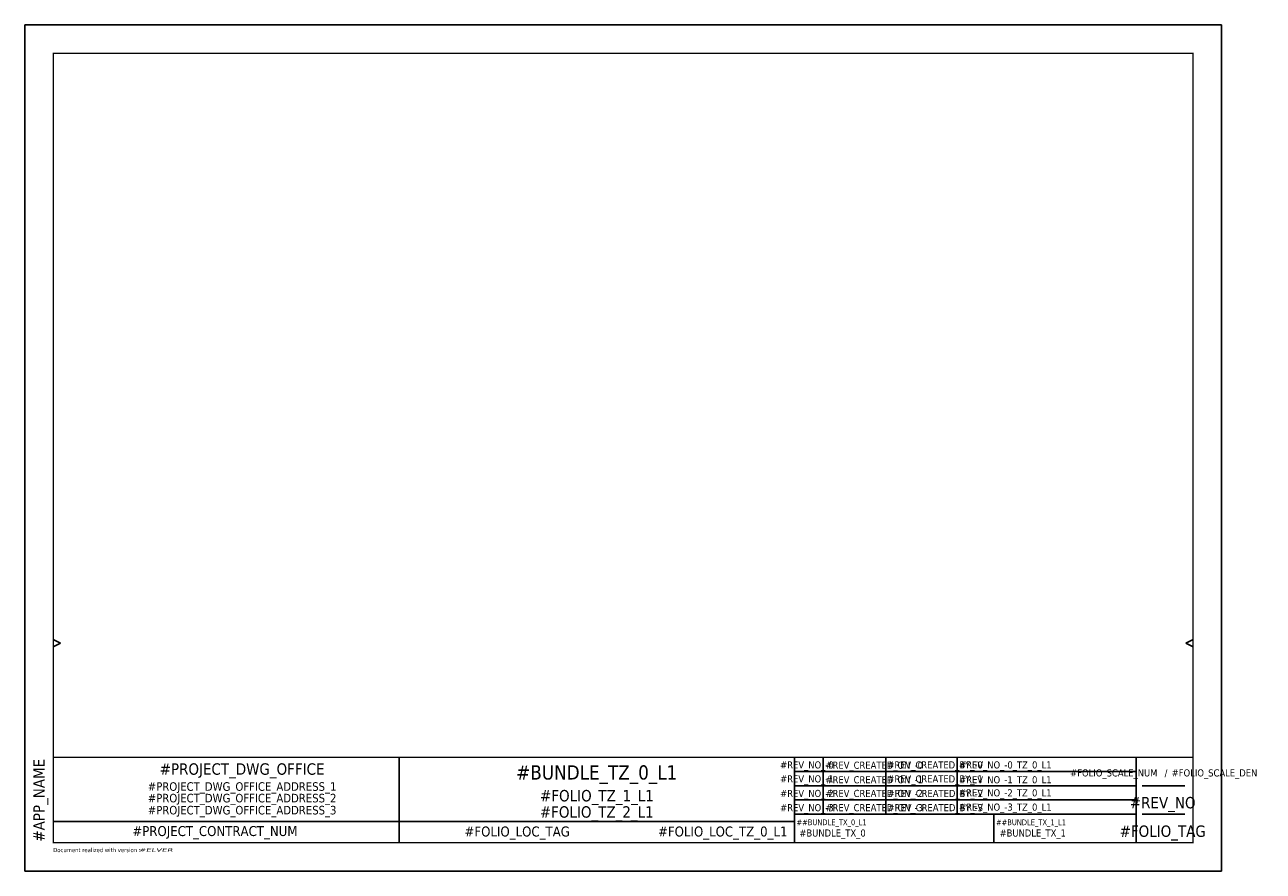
# Model space of a CAD drawing. Extents: x 0 to 435, y 0 to 297.
import ezdxf
from ezdxf.enums import TextEntityAlignment as Align

# ---------------------------------------------------------------- set-up
doc = ezdxf.new("R2010")
doc.units = 0
doc.header["$LTSCALE"] = 10
doc.layers.get('0').update_dxf_attribs({"linetype": 'CONTINUOUS'})
doc.layers.add('DoNotPrint', color=7, linetype='CONTINUOUS', plot=False)
doc.styles.add('TAHOMA_STANDARD', font='txt')

msp = doc.modelspace()

# ---------------------------------------------------------------- linework, layer by layer
at = {"color": 7}
for p, q in [((10, 81.25), (12.5, 80)), ((12.5, 80), (10, 78.75)), ((410, 81.25), (407.5, 80)), ((407.5, 80), (410, 78.75)), ((131.41, 10), (131.41, 40)), ((270.16, 10), (270.16, 40)), ((280.16, 20), (280.16, 40)), ((302.16, 20), (302.16, 40)), ((327.16, 20), (327.16, 40)), ((390, 10), (390, 40)), ((270.16, 35), (390, 35)), ((270.16, 30), (390, 30)), ((392.11, 30), (407.11, 30)), ((270.16, 25), (390, 25)), ((270.16, 17.5), (10, 17.5)), ((270.16, 20), (390, 20)), ((340.08, 20), (340.08, 10)), ((392.11, 20), (407.11, 20))]:
    msp.add_line(p, q, dxfattribs=at)
at = {"color": 7, "const_width": 0.5}
msp.add_lwpolyline([(10, 287), (410, 287), (410, 10), (10, 10)], close=True, dxfattribs=at)
msp.add_lwpolyline([(10, 40), (410, 40)], dxfattribs=at)
at = {"layer": 'DoNotPrint', "color": 7}
for p, q in [((420, 297), (0, 297)), ((0, 297), (0, 0)), ((420, 0), (420, 297)), ((0, 0), (420, 0))]:
    msp.add_line(p, q, dxfattribs=at)

# ---------------------------------------------------------------- texts
at = {"color": 7, "style": 'TAHOMA_STANDARD'}
msp.add_text('/', height=2.5, dxfattribs=at).set_placement((400, 32.5), align=Align.BOTTOM_LEFT)
msp.add_text('Document realized with version :', height=1.5, dxfattribs=at).set_placement((9.99, 7.44), align=Align.MIDDLE_LEFT)
msp.add_attdef('#APP_NAME', text='', height=4, rotation=90, dxfattribs=at).set_placement((5, 10.37), align=Align.MIDDLE_LEFT)
for tag, height, p in [('#PROJECT_DWG_OFFICE', 4, (76.27, 33.86)), ('#BUNDLE_TZ_0_L1', 5, (200.73, 32.17)), ('#PROJECT_DWG_OFFICE_ADDRESS_1', 3, (76.27, 28.22)), ('#PROJECT_DWG_OFFICE_ADDRESS_2', 3, (76.27, 24.16)), ('#FOLIO_TZ_1_L1', 4, (200.8, 24.51)), ('#PROJECT_DWG_OFFICE_ADDRESS_3', 3, (76.27, 19.93)), ('#FOLIO_TZ_2_L1', 4, (200.74, 18.8))]:
    msp.add_attdef(tag, text='', height=height, dxfattribs=at).set_placement(p, align=Align.CENTER)
for tag, height, p in [('#REV_NO_-0', 2.5, (274.5, 37.3)), ('#REV_NO_-1', 2.5, (274.5, 32.4)), ('#REV_NO_-2', 2.5, (274.5, 27.3)), ('#REV_NO', 4, (399.35, 24.06)), ('#REV_NO_-3', 2.5, (274.5, 22.3)), ('#FOLIO_TAG', 4, (399.35, 14.06))]:
    msp.add_attdef(tag, text='', height=height, dxfattribs=at).set_placement(p, align=Align.MIDDLE_CENTER)
for tag, height, p in [('#REV_CREATED_ON_-0', 2.5, (281, 37.2)), ('#REV_CREATED_BY_-0', 2.5, (302.7, 37.3)), ('#REV_NO_-0_TZ_0_L1', 2.5, (327.9, 37.3)), ('#REV_CREATED_ON_-1', 2.5, (281, 32.1)), ('#REV_CREATED_BY_-1', 2.5, (302.7, 32.4)), ('#REV_NO_-1_TZ_0_L1', 2.5, (327.9, 32.1)), ('#REV_CREATED_ON_-2', 2.5, (281, 27.3)), ('#REV_CREATED_BY_-2', 2.5, (302.8, 27.3)), ('#REV_NO_-2_TZ_0_L1', 2.5, (327.9, 27.5)), ('#REV_CREATED_ON_-3', 2.5, (281, 22.3)), ('#REV_CREATED_BY_-3', 2.5, (302.8, 22.3)), ('#REV_NO_-3_TZ_0_L1', 2.5, (327.9, 22.5)), ('#FOLIO_LOC_TAG', 3.5, (154.33, 13.94))]:
    msp.add_attdef(tag, text='', height=height, dxfattribs=at).set_placement(p, align=Align.MIDDLE_LEFT)
msp.add_attdef('#FOLIO_SCALE_NUM', text='', height=2.5, dxfattribs=at).set_placement((397.5, 32.5), align=Align.BOTTOM_RIGHT)
for tag, height, p in [('#FOLIO_SCALE_DEN', 2.5, (402.5, 32.5)), ('#PROJECT_CONTRACT_NUM', 3.5, (37.75, 11.3))]:
    msp.add_attdef(tag, text='', height=height, dxfattribs=at).set_placement(p, align=Align.BOTTOM_LEFT)
for tag, p, height in [('##BUNDLE_TX_0_L1', (270.84, 16.16), 2), ('##BUNDLE_TX_1_L1', (340.84, 16.16), 2), ('#BUNDLE_TX_0', (271.84, 12.16), 2.5), ('#BUNDLE_TX_1', (342.1, 12.16), 2.5)]:
    msp.add_attdef(tag, p, '', height=height, dxfattribs=at)
msp.add_attdef('#FOLIO_LOC_TZ_0_L1', text='', height=3.5, dxfattribs=at).set_placement((267.68, 13.94), align=Align.MIDDLE_RIGHT)
at = {"color": 7, "style": 'TAHOMA_STANDARD', "oblique": 15, "width": 2.071003}
msp.add_attdef('#ELVER', text='', height=1.21, dxfattribs=at).set_placement((40, 7.46), align=Align.MIDDLE_LEFT)

doc.saveas('drawing.dxf')
